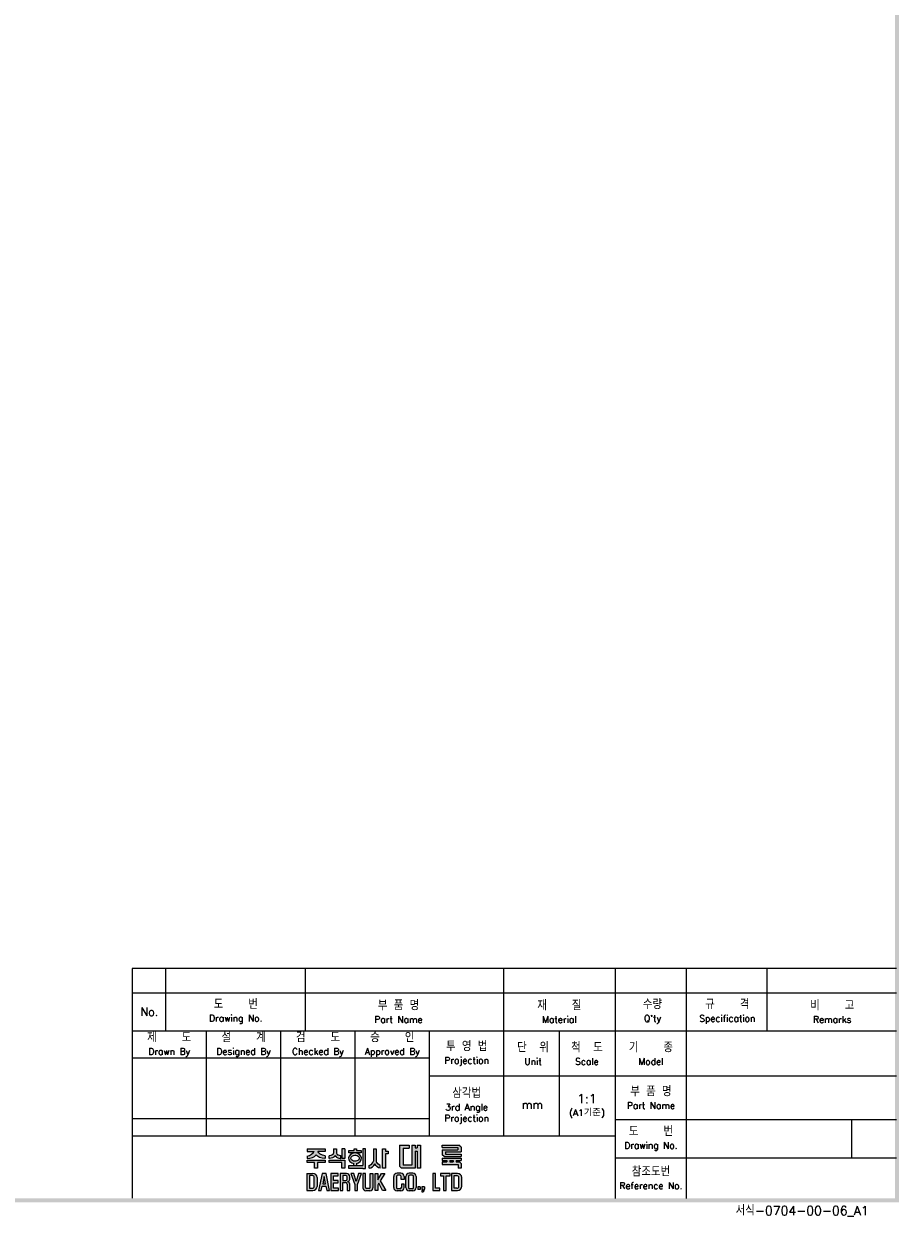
# Model space of a CAD drawing. Extents: x -408 to 2710, y -907 to 1735.
# Tile 14 of 16: x 1001 to 1489, y 399 to 1063. Entities that reach past the tile are written whole.
import ezdxf

# ---------------------------------------------------------------- set-up
doc = ezdxf.new("R2010")
doc.units = 0
doc.header["$LTSCALE"] = 3
doc.header["$MEASUREMENT"] = 0
for name, color, linetype in [('di', 3, 'CONTINUOUS'), ('dimtaxt', 3, 'CONTINUOUS'), ('dwg', 7, 'CONTINUOUS')]:
    doc.layers.add(name, color=color, linetype=linetype)
doc.styles.get("Standard").update_dxf_attribs({"font": 'romans.shx', "height": 4, "bigfont": 'ghs.shx'})

# ---------------------------------------------------------------- blocks, each defined once
blk = doc.blocks.new('도면서식 A1')
at = {"layer": 'di', "insert": (780.92, -2.61), "char_height": 2.2, "width": 38.8706, "attachment_point": 4}
blk.add_mtext('서식-0704-00-06_A1', dxfattribs=at)
blk = doc.blocks.new('대륙')
at = {"layer": 'dimtaxt'}
h = blk.add_hatch(color=256, dxfattribs=at)
edge = h.paths.add_edge_path()
edge.add_line((51.99, 12.18), (47.65, 12.18))
edge.add_line((47.65, 12.18), (47.65, 11.59))
edge.add_line((47.65, 11.59), (49.36, 11.59))
edge.add_ellipse((47.48, 11.55), major_axis=(1.89, 0.39), ratio=0.576936, start_angle=268.0794, end_angle=342.4305, ccw=False)
edge.add_line((47.64, 10.44), (47.64, 9.87))
edge.add_ellipse((47.59, 11.36), major_axis=(2.46, 0), ratio=0.608939, start_angle=-88.7913, end_angle=-24.3158)
edge.add_ellipse((52.06, 11.36), major_axis=(-2.46, 0), ratio=0.608939, start_angle=384.3158, end_angle=448.3061)
edge.add_line((51.99, 9.87), (51.99, 10.51))
edge.add_ellipse((52.11, 11.62), major_axis=(-1.91, 0.31), ratio=0.577613, start_angle=17.5125, end_angle=91.8636, ccw=False)
edge.add_line((50.24, 11.59), (51.99, 11.59))
edge.add_line((51.99, 11.59), (51.99, 12.18))
h.paths.add_polyline_path([(52, 9.48), (47.64, 9.48), (47.64, 8.87), (49.46, 8.87), (49.46, 7.49), (50.19, 7.49), (50.19, 8.88), (52, 8.88)])
edge = h.paths.add_edge_path()
edge.add_arc((55.25, 11.18), 0.45, 180, 220.7047, ccw=False)
edge.add_line((54.8, 11.18), (54.8, 12.18))
edge.add_line((54.8, 12.18), (54.06, 12.18))
edge.add_line((54.06, 12.18), (54.06, 11.18))
edge.add_arc((53.61, 11.18), 0.45, 319.2953, 360, ccw=False)
edge.add_spline(control_points=[(53.95, 10.89), (53.94, 10.88), (53.93, 10.87), (53.83, 10.76), (53.7, 10.68), (53.03, 10.51)], knot_values=[3.761053, 3.761053, 3.761053, 3.761053, 3.807132, 3.807132, 4.298097, 4.298097, 4.298097, 4.298097], degree=3, periodic=0)
edge.add_line((53.03, 10.51), (53.03, 9.85))
edge.add_spline(control_points=[(53.03, 9.85), (53.05, 9.85), (53.06, 9.85), (53.74, 9.96), (53.94, 10.08), (54.15, 10.22), (54.2, 10.3), (54.43, 10.6)], knot_values=[3.495949, 3.495949, 3.495949, 3.495949, 3.524444, 3.524444, 4.06832, 4.06832, 4.379503, 4.379503, 4.379503, 4.379503], degree=3, periodic=0)
edge.add_spline(control_points=[(54.43, 10.6), (54.65, 10.3), (54.71, 10.22), (54.92, 10.08), (55.12, 9.96), (55.75, 9.88), (55.78, 9.87), (55.8, 9.86)], knot_values=[3.495949, 3.495949, 3.495949, 3.495949, 3.807132, 3.807132, 4.351008, 4.351008, 4.402945, 4.402945, 4.402945, 4.402945], degree=3, periodic=0)
edge.add_line((55.8, 9.86), (55.8, 10.59))
edge.add_spline(control_points=[(55.8, 10.59), (55.78, 10.59), (55.76, 10.6), (55.19, 10.66), (55.03, 10.75), (54.92, 10.87), (54.91, 10.88), (54.91, 10.89)], knot_values=[3.761053, 3.761053, 3.761053, 3.761053, 3.81299, 3.81299, 4.356866, 4.356866, 4.402945, 4.402945, 4.402945, 4.402945], degree=3, periodic=0)
h.paths.add_polyline_path([(56.82, 9.48), (53.03, 9.48), (53.03, 8.87), (56.1, 8.87), (56.1, 7.49), (56.82, 7.49)])
h.paths.add_polyline_path([(56.82, 12.19), (56.1, 12.19), (56.1, 9.87), (56.82, 9.87)])
h.paths.add_polyline_path([(60.76, 11.76), (59.58, 11.76), (59.58, 12.19), (59.05, 12.19), (59.05, 11.76), (57.74, 11.76), (57.74, 11.21), (60.76, 11.21)])
edge = h.paths.add_edge_path()
edge.add_ellipse((59.26, 9.92), major_axis=(-1.56, 0), ratio=0.830145, start_angle=101.7462, end_angle=265.4383)
edge.add_line((59.38, 11.21), (59.13, 11.21))
edge.add_ellipse((59.26, 9.92), major_axis=(1.56, 0), ratio=0.830145, start_angle=94.5617, end_angle=259.6787)
edge.add_line((58.98, 8.65), (58.98, 8.2))
edge.add_line((58.98, 8.2), (59.58, 8.2))
edge.add_line((59.58, 8.2), (59.58, 8.65))
edge = h.paths.add_edge_path(flags=16)
edge.add_spline(control_points=[(60.26, 9.92), (60.26, 10.03), (60.22, 10.15), (60.06, 10.37), (59.93, 10.48), (59.59, 10.63), (59.39, 10.66), (58.99, 10.64), (58.8, 10.59), (58.5, 10.41), (58.39, 10.3), (58.27, 10.07), (58.25, 9.96), (58.28, 9.73), (58.34, 9.62), (58.54, 9.4), (58.69, 9.3), (59.06, 9.19), (59.26, 9.17), (59.65, 9.23), (59.83, 9.31), (60.09, 9.5), (60.18, 9.62), (60.25, 9.8), (60.26, 9.86), (60.26, 9.92)], knot_values=[0, 0, 0, 0, 0.543876, 0.543876, 1.087752, 1.087752, 1.631628, 1.631628, 2.175504, 2.175504, 2.71938, 2.71938, 3.263256, 3.263256, 3.807132, 3.807132, 4.351008, 4.351008, 4.894884, 4.894884, 5.43876, 5.43876, 5.982636, 5.982636, 6.283185, 6.283185, 6.283185, 6.283185], degree=3, periodic=0)
for points in [[(61.83, 12.19), (61.11, 12.19), (61.11, 8.2), (57.74, 8.2), (57.74, 7.47), (61.11, 7.47), (61.83, 7.47)], [(70.89, 12.38), (72.38, 12.38), (72.38, 13.12), (70.01, 13.12), (70.01, 8), (70.53, 7.49), (73.84, 7.49), (73.84, 11.66), (74.29, 11.66), (74.29, 7.49), (75.14, 7.49), (75.14, 13.12), (74.29, 13.12), (74.29, 12.42), (73.84, 12.42), (73.84, 13.12), (73.01, 13.12), (73.01, 8.23), (70.89, 8.23)]]:
    blk.add_hatch(color=256, dxfattribs=at).paths.add_polyline_path(points)
h = blk.add_hatch(color=256, dxfattribs=at)
edge = h.paths.add_edge_path()
edge.add_line((64.41, 12.18), (63.7, 12.18))
edge.add_line((63.7, 12.18), (63.7, 9.23))
edge.add_ellipse((62.86, 9.12), major_axis=(0.66, 0.841), ratio=0.672815, start_angle=218.7862, end_angle=304.0863, ccw=False)
edge.add_line((62.7, 8.19), (62.7, 7.51))
edge.add_ellipse((63.11, 8.54), major_axis=(0.964, 0.919), ratio=0.540942, start_angle=220.7961, end_angle=301.7505)
edge.add_ellipse((64.93, 8.53), major_axis=(-0.866, 0.919), ratio=0.569913, start_angle=58.7442, end_angle=145.288)
edge.add_line((65.35, 7.49), (65.35, 8.17))
edge.add_ellipse((65.18, 9.26), major_axis=(-0.67, 1.07), ratio=0.576723, start_angle=74.3826, end_angle=142.9847, ccw=False)
edge.add_line((64.41, 9.18), (64.41, 12.18))
h.paths.add_polyline_path([(66.65, 10.99), (67.26, 10.99), (67.26, 11.63), (66.64, 11.63), (66.64, 12.18), (65.92, 12.18), (65.92, 7.49), (66.65, 7.49)])
h = blk.add_hatch(color=256, dxfattribs=at)
h.paths.add_polyline_path([(84.17, 12.56), (84.17, 11.99), (80.38, 11.99), (80.38, 10.74), (80.81, 10.32), (84.92, 10.32), (84.92, 10.92), (81.19, 10.92), (81.19, 11.44), (84.92, 11.44), (84.92, 12.6), (84.39, 13.12), (80.36, 13.12), (80.36, 12.56)])
h.paths.add_polyline_path([(83.7, 9.41), (84.92, 9.41), (84.92, 9.97), (80.36, 9.97), (80.36, 9.41), (81.48, 9.41), (81.48, 9.04), (80.35, 9.04), (80.35, 8.42), (84.18, 8.42), (84.18, 7.49), (84.92, 7.49), (84.92, 8.64), (84.52, 9.04), (83.7, 9.04)])
h.paths.add_polyline_path([(83, 9.41), (82.23, 9.41), (82.23, 9.04), (83, 9.04)], flags=17)
h = blk.add_hatch(color=256, dxfattribs=at)
h.paths.add_polyline_path([(47.58, 6.25), (47.58, 2.12), (49.06, 2.12, 0.414214), (50.06, 3.12), (50.06, 5.25, 0.414214), (49.06, 6.25)])
h.paths.add_polyline_path([(48.9, 5.73, -0.414214), (49.4, 5.23), (49.4, 3.16, -0.414214), (48.9, 2.66), (48.23, 2.66), (48.23, 5.73)], flags=16)
h.paths.add_polyline_path([(50.42, 2.11), (51.1, 2.11), (51.31, 3.17), (52.21, 3.17), (52.42, 2.11), (53.1, 2.11), (52.25, 6.23), (51.27, 6.23)])
h.paths.add_polyline_path([(51.77, 5.49), (52.09, 3.74), (51.43, 3.74)], flags=16)
h.paths.add_polyline_path([(53.4, 2.11), (55.25, 2.11), (55.25, 2.66), (54.07, 2.66), (54.07, 3.99), (55.15, 3.99), (55.15, 4.52), (54.06, 4.52), (54.06, 5.7), (55.21, 5.7), (55.21, 6.25), (53.4, 6.25)])
h.paths.add_polyline_path([(55.67, 2.12), (56.33, 2.12), (56.33, 4.05), (56.93, 4.05, -0.414214), (57.33, 3.65), (57.33, 2.12), (58.02, 2.12), (58.02, 3.65, 0.276846), (57.45, 4.24, 0.25864), (58.02, 4.77), (58.02, 5.43, 0.414214), (57.22, 6.23), (55.67, 6.23)])
h.paths.add_polyline_path([(56.33, 5.71), (57.04, 5.71, -0.414214), (57.34, 5.41), (57.34, 4.86, -0.414214), (57.04, 4.56), (56.33, 4.56)], flags=16)
h.paths.add_polyline_path([(59.2, 3.57), (59.2, 2.11), (59.85, 2.11), (59.85, 3.58), (60.8, 6.24), (60.13, 6.24), (59.53, 4.27), (58.97, 6.24), (58.28, 6.24)])
h.paths.add_polyline_path([(61.13, 2.78, 0.414214), (61.88, 2.03), (62.85, 2.03, 0.414214), (63.6, 2.78), (63.6, 6.24), (62.93, 6.24), (62.93, 2.84, -0.414214), (62.68, 2.59), (62.07, 2.59, -0.414214), (61.82, 2.84), (61.82, 6.24), (61.13, 6.24)])
h.paths.add_polyline_path([(64.11, 2.12), (64.77, 2.12), (64.77, 3.42), (64.98, 3.87), (65.9, 2.12), (66.68, 2.12), (65.38, 4.46), (66.48, 6.23), (65.69, 6.23), (64.76, 4.66), (64.76, 6.23), (64.11, 6.23)])
h.paths.add_polyline_path([(68.62, 2.84, 0.414214), (69.42, 2.04), (70.32, 2.04, 0.414214), (71.12, 2.84), (71.12, 3.62), (70.47, 3.62), (70.47, 2.85, -0.414214), (70.17, 2.55), (69.58, 2.55, -0.414214), (69.28, 2.85), (69.28, 5.49, -0.414214), (69.58, 5.79), (70.16, 5.79, -0.414214), (70.46, 5.49), (70.46, 4.76), (71.12, 4.76), (71.12, 5.52, 0.414214), (70.32, 6.32), (69.42, 6.32, 0.414214), (68.62, 5.52)])
h.paths.add_polyline_path([(71.57, 2.84, 0.414214), (72.37, 2.04), (73.25, 2.04, 0.414214), (74.05, 2.84), (74.05, 5.52, 0.414214), (73.25, 6.32), (72.37, 6.32, 0.414214), (71.57, 5.52)])
h.paths.add_polyline_path([(72.23, 5.5, -0.414214), (72.53, 5.8), (73.09, 5.8, -0.414214), (73.39, 5.5), (73.39, 2.85, -0.414214), (73.09, 2.55), (72.53, 2.55, -0.414214), (72.23, 2.85)], flags=16)
h.paths.add_polyline_path([(74.42, 2.34), (75.05, 2.34), (75.05, 2.98), (74.42, 2.98)])
h.paths.add_polyline_path([(75.76, 2.34, -0.316213), (75.39, 2.07), (75.39, 1.77, 0.409412), (76.08, 2.47), (76.08, 2.98), (75.39, 2.98), (75.39, 2.34)])
h.paths.add_polyline_path([(78.08, 2.12), (79.79, 2.12), (79.79, 2.67), (78.75, 2.67), (78.75, 6.24), (78.08, 6.24)])
h.paths.add_polyline_path([(80.68, 2.12), (81.35, 2.12), (81.35, 5.7), (82.27, 5.7), (82.27, 6.24), (79.92, 6.24), (79.92, 5.7), (80.68, 5.7)])
h.paths.add_polyline_path([(82.59, 2.13), (84.07, 2.13, 0.414214), (85.07, 3.13), (85.07, 5.24, 0.414214), (84.07, 6.24), (82.59, 6.24)])
h.paths.add_polyline_path([(83.24, 5.73), (83.9, 5.73, -0.414214), (84.4, 5.23), (84.4, 3.15, -0.414214), (83.9, 2.65), (83.24, 2.65)], flags=16)
for p, q in [((47.65, 12.18), (51.99, 12.18)), ((47.65, 12.18), (47.65, 11.59)), ((47.65, 11.59), (49.36, 11.59)), ((51.99, 11.59), (50.24, 11.59)), ((51.99, 12.18), (51.99, 11.59)), ((54.06, 12.18), (54.8, 12.18)), ((54.06, 12.18), (54.06, 11.18)), ((54.8, 12.18), (54.8, 11.18)), ((56.82, 12.19), (56.1, 12.19)), ((56.1, 12.19), (56.1, 9.87)), ((56.82, 12.19), (56.82, 9.87)), ((57.74, 11.76), (59.05, 11.76)), ((57.74, 11.21), (57.74, 11.76)), ((59.05, 11.76), (59.05, 12.19)), ((59.05, 12.19), (59.58, 12.19)), ((59.58, 12.19), (59.58, 11.76)), ((59.58, 11.76), (60.76, 11.76)), ((60.76, 11.76), (60.76, 11.21)), ((61.11, 12.19), (61.11, 8.2)), ((61.83, 12.19), (61.11, 12.19)), ((61.83, 7.47), (61.83, 12.19)), ((63.7, 12.18), (64.41, 12.18)), ((63.7, 12.18), (63.7, 9.23)), ((64.41, 12.18), (64.41, 9.18)), ((65.92, 7.49), (65.92, 12.18)), ((65.92, 12.18), (66.64, 12.18)), ((66.64, 12.18), (66.64, 11.63)), ((66.64, 11.63), (67.26, 11.63)), ((67.26, 11.63), (67.26, 10.99)), ((70.01, 13.12), (70.01, 8)), ((70.01, 13.12), (72.38, 13.12)), ((70.89, 12.38), (70.89, 8.23)), ((70.89, 12.38), (72.38, 12.38)), ((72.38, 13.12), (72.38, 12.38)), ((73.01, 13.12), (73.01, 8.23)), ((73.01, 13.12), (73.84, 13.12)), ((73.84, 13.12), (73.84, 12.42)), ((73.84, 12.42), (74.29, 12.42)), ((73.84, 11.66), (73.84, 7.49)), ((73.84, 11.66), (74.29, 11.66)), ((74.29, 13.12), (75.14, 13.12)), ((74.29, 13.12), (74.29, 12.42)), ((74.29, 11.66), (74.29, 7.49)), ((75.14, 13.12), (75.14, 7.49)), ((80.36, 13.12), (84.39, 13.12)), ((80.36, 12.56), (80.36, 13.12)), ((80.36, 12.56), (84.17, 12.56)), ((80.38, 11.99), (84.17, 11.99)), ((80.38, 11.99), (80.38, 10.74)), ((84.17, 12.56), (84.17, 11.99)), ((84.92, 12.6), (84.39, 13.12)), ((84.92, 12.6), (84.92, 11.44)), ((47.64, 10.44), (47.64, 9.87)), ((47.64, 9.48), (52, 9.48)), ((47.64, 8.87), (47.64, 9.48)), ((49.46, 8.87), (47.64, 8.87)), ((49.46, 7.49), (49.46, 8.87)), ((50.19, 8.88), (50.19, 7.49)), ((52, 8.88), (50.19, 8.88)), ((51.99, 10.51), (51.99, 9.87)), ((52, 9.48), (52, 8.88)), ((53.03, 9.85), (53.03, 10.51)), ((53.03, 9.48), (56.82, 9.48)), ((53.03, 8.87), (53.03, 9.48)), ((56.1, 8.87), (53.03, 8.87)), ((55.8, 9.86), (55.8, 10.59)), ((56.82, 9.87), (56.1, 9.87)), ((56.1, 7.49), (56.1, 8.87)), ((56.82, 9.48), (56.82, 7.49)), ((60.76, 11.21), (57.74, 11.21)), ((66.65, 10.99), (66.65, 7.49)), ((67.26, 10.99), (66.65, 10.99)), ((80.35, 9.04), (81.48, 9.04)), ((80.35, 9.04), (80.35, 8.42)), ((80.36, 9.97), (84.92, 9.97)), ((80.36, 9.97), (80.36, 9.41)), ((80.36, 9.41), (81.48, 9.41)), ((80.81, 10.32), (80.38, 10.74)), ((80.81, 10.32), (84.92, 10.32)), ((81.19, 11.44), (84.92, 11.44)), ((81.19, 11.44), (81.19, 10.92)), ((81.19, 10.92), (84.92, 10.92)), ((81.48, 9.41), (81.48, 9.04)), ((82.23, 9.41), (83, 9.41)), ((82.23, 9.41), (82.23, 9.04)), ((82.23, 9.04), (83, 9.04)), ((83, 9.41), (83, 9.04)), ((83.7, 9.41), (84.92, 9.41)), ((83.7, 9.41), (83.7, 9.04)), ((83.7, 9.04), (84.52, 9.04)), ((84.92, 8.64), (84.52, 9.04)), ((84.92, 10.92), (84.92, 10.32)), ((84.92, 9.97), (84.92, 9.41)), ((47.58, 6.25), (47.58, 2.12)), ((47.58, 6.25), (49.06, 6.25)), ((50.19, 7.49), (49.46, 7.49)), ((51.27, 6.23), (50.42, 2.11)), ((52.25, 6.23), (51.27, 6.23)), ((53.1, 2.11), (52.25, 6.23)), ((55.21, 6.25), (53.4, 6.25)), ((53.4, 6.25), (53.4, 2.11)), ((55.21, 5.7), (55.21, 6.25)), ((55.67, 6.23), (55.67, 2.12)), ((57.22, 6.23), (55.67, 6.23)), ((56.82, 7.49), (56.1, 7.49)), ((57.74, 8.2), (61.11, 8.2)), ((57.74, 7.47), (57.74, 8.2)), ((61.11, 7.47), (57.74, 7.47)), ((58.97, 6.24), (58.28, 6.24)), ((58.28, 6.24), (59.2, 3.57)), ((59.53, 4.27), (58.97, 6.24)), ((58.98, 8.2), (58.98, 8.65)), ((60.13, 6.24), (59.53, 4.27)), ((59.58, 8.65), (59.58, 8.2)), ((59.85, 3.58), (60.8, 6.24)), ((60.8, 6.24), (60.13, 6.24)), ((61.11, 7.47), (61.83, 7.47)), ((61.13, 6.24), (61.13, 2.78)), ((61.82, 6.24), (61.13, 6.24)), ((61.82, 2.84), (61.82, 6.24)), ((62.7, 7.51), (62.7, 8.19)), ((62.93, 2.84), (62.93, 6.24)), ((62.93, 6.24), (63.6, 6.24)), ((63.6, 6.24), (63.6, 2.78)), ((64.11, 2.12), (64.11, 6.23)), ((64.11, 6.23), (64.76, 6.23)), ((64.76, 4.66), (65.69, 6.23)), ((64.76, 6.23), (64.76, 4.66)), ((65.35, 7.49), (65.35, 8.17)), ((66.48, 6.23), (65.38, 4.46)), ((65.69, 6.23), (66.48, 6.23)), ((66.65, 7.49), (65.92, 7.49)), ((70.32, 6.32), (69.42, 6.32)), ((70.16, 5.79), (69.58, 5.79)), ((70.53, 7.49), (70.01, 8)), ((73.84, 7.49), (70.53, 7.49)), ((73.01, 8.23), (70.89, 8.23)), ((73.25, 6.32), (72.37, 6.32)), ((73.09, 5.8), (72.53, 5.8)), ((75.14, 7.49), (74.29, 7.49)), ((78.08, 6.24), (78.08, 2.12)), ((78.75, 6.24), (78.08, 6.24)), ((78.75, 2.67), (78.75, 6.24)), ((82.27, 6.24), (79.92, 6.24)), ((79.92, 6.24), (79.92, 5.7)), ((80.35, 8.42), (84.18, 8.42)), ((82.27, 5.7), (82.27, 6.24)), ((82.59, 6.24), (82.59, 2.13)), ((84.07, 6.24), (82.59, 6.24)), ((84.18, 8.42), (84.18, 7.49)), ((84.92, 7.49), (84.18, 7.49)), ((84.92, 8.64), (84.92, 7.49)), ((48.23, 5.73), (48.23, 2.66)), ((48.9, 5.73), (48.23, 5.73)), ((49.4, 3.16), (49.4, 5.23)), ((50.06, 5.25), (50.06, 3.12)), ((51.1, 2.11), (51.31, 3.17)), ((51.31, 3.17), (52.21, 3.17)), ((51.77, 5.49), (51.43, 3.74)), ((51.43, 3.74), (52.09, 3.74)), ((52.09, 3.74), (51.77, 5.49)), ((52.21, 3.17), (52.42, 2.11)), ((54.06, 5.7), (55.21, 5.7)), ((54.06, 4.52), (54.06, 5.7)), ((55.15, 4.52), (54.06, 4.52)), ((54.07, 3.99), (55.15, 3.99)), ((54.07, 2.66), (54.07, 3.99)), ((55.15, 3.99), (55.15, 4.52)), ((56.33, 5.71), (56.33, 4.56)), ((57.04, 5.71), (56.33, 5.71)), ((56.33, 4.56), (57.04, 4.56)), ((56.33, 2.12), (56.33, 4.05)), ((56.33, 4.05), (56.93, 4.05)), ((57.33, 3.65), (57.33, 2.12)), ((57.34, 4.86), (57.34, 5.41)), ((58.02, 4.77), (58.02, 5.43)), ((58.02, 2.12), (58.02, 3.65)), ((59.2, 3.57), (59.2, 2.11)), ((59.85, 2.11), (59.85, 3.58)), ((64.98, 3.87), (64.77, 3.42)), ((64.77, 3.42), (64.77, 2.12)), ((65.9, 2.12), (64.98, 3.87)), ((65.38, 4.46), (66.68, 2.12)), ((68.62, 2.84), (68.62, 5.52)), ((69.28, 5.49), (69.28, 2.85)), ((70.46, 4.76), (70.46, 5.49)), ((71.12, 4.76), (70.46, 4.76)), ((70.47, 3.62), (70.47, 2.85)), ((71.12, 3.62), (70.47, 3.62)), ((71.12, 5.52), (71.12, 4.76)), ((71.12, 2.84), (71.12, 3.62)), ((71.57, 2.84), (71.57, 5.52)), ((72.23, 5.5), (72.23, 2.85)), ((73.39, 2.85), (73.39, 5.5)), ((74.05, 5.52), (74.05, 2.84)), ((74.42, 2.98), (74.42, 2.34)), ((75.05, 2.98), (74.42, 2.98)), ((75.05, 2.98), (75.05, 2.34)), ((75.39, 2.98), (75.39, 2.34)), ((76.08, 2.98), (75.39, 2.98)), ((76.08, 2.98), (76.08, 2.47)), ((79.92, 5.7), (80.68, 5.7)), ((80.68, 5.7), (80.68, 2.12)), ((81.35, 2.12), (81.35, 5.7)), ((81.35, 5.7), (82.27, 5.7)), ((83.24, 2.65), (83.24, 5.73)), ((83.24, 5.73), (83.9, 5.73)), ((84.4, 3.15), (84.4, 5.23)), ((85.07, 3.13), (85.07, 5.24)), ((47.58, 2.12), (49.06, 2.12)), ((48.23, 2.66), (48.9, 2.66)), ((50.42, 2.11), (51.1, 2.11)), ((52.42, 2.11), (53.1, 2.11)), ((53.4, 2.11), (55.25, 2.11)), ((55.25, 2.66), (54.07, 2.66)), ((55.25, 2.11), (55.25, 2.66)), ((55.67, 2.12), (56.33, 2.12)), ((57.33, 2.12), (58.02, 2.12)), ((59.2, 2.11), (59.85, 2.11)), ((62.85, 2.03), (61.88, 2.03)), ((62.68, 2.59), (62.07, 2.59)), ((64.77, 2.12), (64.11, 2.12)), ((66.68, 2.12), (65.9, 2.12)), ((70.32, 2.04), (69.42, 2.04)), ((70.17, 2.55), (69.58, 2.55)), ((73.25, 2.04), (72.37, 2.04)), ((73.09, 2.55), (72.53, 2.55)), ((75.05, 2.34), (74.42, 2.34)), ((75.76, 2.34), (75.39, 2.34)), ((75.39, 2.07), (75.39, 1.77)), ((78.08, 2.12), (79.79, 2.12)), ((79.79, 2.67), (78.75, 2.67)), ((79.79, 2.12), (79.79, 2.67)), ((80.68, 2.12), (81.35, 2.12)), ((82.59, 2.13), (84.07, 2.13)), ((83.9, 2.65), (83.24, 2.65))]:
    blk.add_line(p, q, dxfattribs=at)
for centre, radius, start, end in [((53.61, 11.18), 0.45, 319.2953, 360), ((55.25, 11.18), 0.45, 180, 220.7047), ((49.06, 5.25), 1, 0, 90), ((57.22, 5.43), 0.8, 0, 90), ((69.42, 5.52), 0.8, 90, 180), ((69.58, 5.49), 0.3, 90, 180), ((70.16, 5.49), 0.3, 0, 90), ((70.32, 5.52), 0.8, 0, 90), ((72.37, 5.52), 0.8, 90, 180), ((72.53, 5.5), 0.3, 90, 180), ((73.09, 5.5), 0.3, 0, 90), ((73.25, 5.52), 0.8, 0, 90), ((84.07, 5.24), 1, 0, 90), ((48.9, 5.23), 0.5, 0, 90), ((48.9, 3.16), 0.5, 270, 0), ((49.06, 3.12), 1, 270, 0), ((57.22, 4.85), 0.8, 270, 270), ((56.93, 3.65), 0.4, 0, 90), ((57.04, 5.41), 0.3, 0, 90), ((57.04, 4.86), 0.3, 270, 0), ((57.26, 5.02), 0.8, 283.6828, 341.6876), ((57.24, 3.47), 0.8, 12.921, 74.819), ((83.9, 5.23), 0.5, 0, 90), ((83.9, 3.15), 0.5, 270, 0), ((84.07, 3.13), 1, 270, 0), ((61.88, 2.78), 0.75, 180, 270), ((62.07, 2.84), 0.25, 180, 270), ((62.68, 2.84), 0.25, 270, 0), ((62.85, 2.78), 0.75, 270, 0), ((69.42, 2.84), 0.8, 180, 270), ((69.58, 2.85), 0.3, 180, 270), ((70.17, 2.85), 0.3, 270, 0), ((70.32, 2.84), 0.8, 270, 0), ((72.37, 2.84), 0.8, 180, 270), ((72.53, 2.85), 0.3, 180, 270), ((73.09, 2.85), 0.3, 270, 0), ((73.25, 2.84), 0.8, 270, 0), ((75.38, 2.47), 0.7, 270.9408, 0), ((75.38, 2.47), 0.4, 271.6466, 341.8371)]:
    blk.add_arc(centre, radius, start, end, dxfattribs=at)
for centre, major_axis, ratio, start_param, end_param in [((47.48, 11.55), (1.89, 0.39), 0.576936, 4.678869, 5.97654), ((47.59, 11.36), (-2.46, 0), 0.608939, 1.591893, 2.717202), ((59.26, 9.92), (1.56, 0), 0.830145, 1.650413, 4.532248), ((59.26, 9.92), (-1.56, 0), 0.830145, 1.775806, 4.632772), ((62.86, 9.12), (0.66, 0.841), 0.672815, 3.81854, 5.307307), ((63.11, 8.54), (0.964, 0.919), 0.540942, 3.853619, 5.26654)]:
    blk.add_ellipse(centre, major_axis=major_axis, ratio=ratio, start_param=start_param, end_param=end_param, dxfattribs=at)
at = {"layer": 'dimtaxt', "extrusion": (0, 0, -1)}
for centre, major_axis, ratio, start_param, end_param in [((52.11, 11.62), (-1.91, 0.31), 0.577613, 4.679864, 5.977535), ((52.06, 11.36), (-2.46, 0), 0.608939, -1.541231, -0.42439), ((65.18, 9.26), (-0.67, 1.07), 0.576723, 3.787632, 4.984965), ((64.93, 8.53), (-0.866, 0.919), 0.569913, 3.747431, 5.257905)]:
    blk.add_ellipse(centre, major_axis=major_axis, ratio=ratio, start_param=start_param, end_param=end_param, dxfattribs=at)
at = {"layer": 'dimtaxt'}
for points, knots in [([(53.95, 10.89), (53.94, 10.88), (53.93, 10.87), (53.83, 10.76), (53.7, 10.68), (53.03, 10.51)], [3.7610527, 3.7610527, 3.7610527, 3.7610527, 3.8071317, 3.8071317, 4.2980967, 4.2980967, 4.2980967, 4.2980967]), ([(54.43, 10.6), (54.2, 10.3), (54.15, 10.22), (53.94, 10.08), (53.74, 9.96), (53.06, 9.85), (53.05, 9.85), (53.03, 9.85)], [3.4959493, 3.4959493, 3.4959493, 3.4959493, 3.8071317, 3.8071317, 4.3510077, 4.3510077, 4.3795026, 4.3795026, 4.3795026, 4.3795026]), ([(54.43, 10.6), (54.65, 10.3), (54.71, 10.22), (54.92, 10.08), (55.12, 9.96), (55.75, 9.88), (55.78, 9.87), (55.8, 9.86)], [3.4959493, 3.4959493, 3.4959493, 3.4959493, 3.8071317, 3.8071317, 4.3510077, 4.3510077, 4.4029453, 4.4029453, 4.4029453, 4.4029453]), ([(54.91, 10.89), (54.91, 10.88), (54.92, 10.87), (55.03, 10.75), (55.19, 10.66), (55.76, 10.6), (55.78, 10.59), (55.8, 10.59)], [3.7610527, 3.7610527, 3.7610527, 3.7610527, 3.8071317, 3.8071317, 4.3510077, 4.3510077, 4.4029453, 4.4029453, 4.4029453, 4.4029453]), ([(60.26, 9.92), (60.26, 10.03), (60.22, 10.15), (60.06, 10.37), (59.93, 10.48), (59.59, 10.63), (59.39, 10.66), (58.99, 10.64), (58.8, 10.59), (58.5, 10.41), (58.39, 10.3), (58.27, 10.07), (58.25, 9.96), (58.28, 9.73), (58.34, 9.62), (58.54, 9.4), (58.69, 9.3), (59.06, 9.19), (59.26, 9.17), (59.65, 9.23), (59.83, 9.31), (60.09, 9.5), (60.18, 9.62), (60.25, 9.8), (60.26, 9.86), (60.26, 9.92)], [0, 0, 0, 0, 0.543876, 0.543876, 1.087752, 1.087752, 1.631628, 1.631628, 2.175504, 2.175504, 2.71938, 2.71938, 3.263256, 3.263256, 3.807132, 3.807132, 4.351008, 4.351008, 4.894884, 4.894884, 5.43876, 5.43876, 5.982636, 5.982636, 6.283185, 6.283185, 6.283185, 6.283185])]:
    blk.add_open_spline(points, degree=3, knots=knots, dxfattribs=at)

msp = doc.modelspace()

# ---------------------------------------------------------------- linework, layer by layer
at = {"layer": 'dimtaxt'}
for p, q in [((1487.021, 537.065), (1061.521, 537.065)), ((1061.521, 537.065), (1061.521, 409.176)), ((1080.433, 502.52), (1080.433, 537.02)), ((1158.121, 502.565), (1158.121, 537.065)), ((1268.521, 502.565), (1268.521, 537.065)), ((1330.621, 502.565), (1330.621, 537.065)), ((1370.161, 502.565), (1370.161, 537.065)), ((1415.105, 502.565), (1415.105, 537.065)), ((1487.021, 523.265), (1061.521, 523.265)), ((1102.921, 443.633), (1102.921, 502.183)), ((1144.321, 443.633), (1144.321, 502.183)), ((1185.721, 443.633), (1185.721, 502.183)), ((1227.121, 443.633), (1227.121, 502.183)), ((1268.521, 443.633), (1268.521, 502.183)), ((1299.571, 443.633), (1299.571, 502.183)), ((1330.621, 409.092), (1330.621, 502.183)), ((1370.161, 409.092), (1370.161, 502.183)), ((1227.121, 487.175), (1061.617, 487.175)), ((1487.021, 477.198), (1227.121, 477.198)), ((1227.121, 453.35), (1061.668, 453.35)), ((1487.021, 452.8), (1330.621, 452.8)), ((1462.161, 431.551), (1462.161, 452.8)), ((1330.621, 443.633), (1061.521, 443.633)), ((1487.021, 431.551), (1330.621, 431.551))]:
    msp.add_line(p, q, dxfattribs=at)
at = {"layer": 'dwg'}
msp.add_line((1487.021, 502.183), (1061.521, 502.183), dxfattribs=at)
for points in [[(1488.549, 1727.076), (1486.249, 1724.776), (1488.549, 406.876), (1486.249, 409.176)], [(1061.899, 502.528), (1061.899, 501.838), (1486.446, 502.528), (1486.446, 501.838)], [(1488.549, 406.876), (1486.249, 409.176), (-388.251, 406.876), (-385.951, 409.176)]]:
    msp.add_trace(points, dxfattribs=at)

# ---------------------------------------------------------------- block references
at = {"layer": 'di', "xscale": 2.3, "yscale": 2.3, "zscale": 2.3}
msp.add_blockref('대륙', (1049.367, 408.604), dxfattribs=at)
at = {"layer": 'dwg', "xscale": 2.3, "yscale": 2.3, "zscale": 2.3}
msp.add_blockref('도면서식 A1', (-398.601, 408.026), dxfattribs=at)

# ---------------------------------------------------------------- texts
at = {"layer": 'di', "attachment_point": 5}
for s, insert, char_height, width in [('{\\H1.1x;도    번\\P\\H0.72727x;Drawing No.}', (1119.277, 512.992), 4.6, 77.68834), ('{\\H1.1x;부 품 명\\P\\H0.72727x;Part Name}', (1209.871, 512.915), 4.6, 103.5), ('{\\H1.1x;재    질\\P\\H0.72727x;Material}', (1299.39, 512.915), 4.6, 63.34427), ("{\\H1.1x;수량\\P\\H0.72727x;Q'ty}", (1351.254, 512.915), 4.6, 21.75573), ('{\\H1.1x;규    격\\P\\H0.72727x;Specification}', (1392.896, 512.915), 4.6, 62.1), ('{\\H1.1x;비    고\\P\\H0.72727x;Remarks}', (1451.317, 512.915), 4.6, 89.7), ('No.', (1071.166, 512.992), 4.6, 18.53364), ('{\\H1.1x;제    도\\P\\H0.72727x;Drawn By}', (1082.221, 494.507), 4.6, 41.4), ('{\\H1.1x;설    계}\\P{\\H0.8x;Designed By}', (1123.621, 494.507), 4.6, 41.4), ('{\\H1.1x;검    도\\P\\H0.72727x;Checked By}', (1165.021, 494.507), 4.6, 41.4), ('승    인\\P{\\H0.72727x;Approved By}', (1206.421, 494.507), 5.06, 41.4), ('투 영 법\\P{\\H0.72727x;Projection}', (1247.821, 489.518), 5.06, 41.4), ('{\\H1.1x;단  위}\\P{\\H0.8x;Unit}', (1284.756, 489.518), 4.6, 36.8), ('{\\H1.1x;척  도\\P\\H0.72727x;Scale}', (1314.748, 489.518), 4.6, 36.8), ('기    종\\P{\\H0.72727x;Model}', (1350.391, 489.518), 5.06, 39.53985), ('부 품 명\\P{\\H0.72727x;Part Name}', (1350.391, 464.999), 5.06, 39.53985), ('{\\H1.1x;삼각법\\H0.45455x;\\P\\H1.6x;3rd Angle\\PProjection}', (1247.821, 460.416), 4.6, 41.4), ('도    번\\P{\\H0.72727x;Drawing No.}', (1350.391, 442.175), 5.06, 39.53985), ('참조도번\\P{\\H0.72727x;Reference No.}', (1350.391, 420.364), 5.06, 39.53985)]:
    msp.add_mtext(s, dxfattribs=dict(at, insert=insert, char_height=char_height, width=width))
at = {"layer": 'dimtaxt'}
msp.add_text('mm', height=4.6, dxfattribs=at).set_placement((1278.497, 458.943))
at = {"layer": 'dimtaxt', "insert": (1314.748, 460.416), "char_height": 5.06, "width": 36.8, "attachment_point": 5}
msp.add_mtext('1:1\\P{\\H0.72727x;(A1기준)}', dxfattribs=at)

doc.saveas('drawing.dxf')
